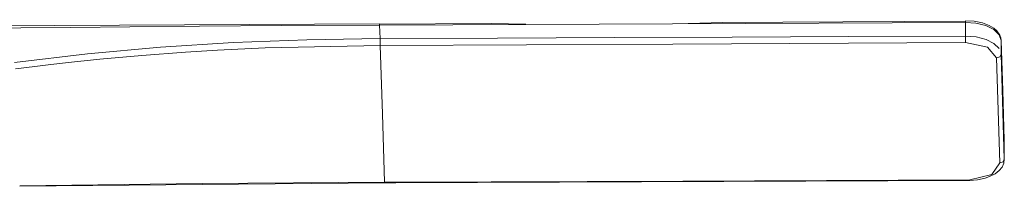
# Model space of a CAD drawing. Header units: millimetres. Extents: x 5811 to 10714, y -316 to 7072.
# Tile 13 of 14: x 8382 to 8719, y -157 to -100. Entities that reach past the tile are written whole.
import ezdxf

# ---------------------------------------------------------------- set-up
doc = ezdxf.new("R2010")
doc.units = ezdxf.units.MM
doc.layers.add('Aparatos eléctricos', color=7, linetype='Continuous', lineweight=9)

# ---------------------------------------------------------------- blocks, each defined once
blk = doc.blocks.new('34278-11L - 34278-11L KLIM S Black_walnut fan DC E27-660931-00 Isometrico PDF')
at = {"color": 254, "lineweight": 9, "true_color": 0xcccccc}
for p, q in [((-2643.82, -100.96), (-2647.41, -100.7)), ((-2847.92, -107.24), (-2847.9, -107.77)), ((-2847.9, -107.77), (-2847.87, -108.25)), ((-2647.41, -106.61), (-2647.41, -105.4)), ((-2643.72, -105.68), (-2647.41, -105.4)), ((-2647.39, -107.61), (-2647.41, -106.61)), ((-2635.18, -106.84), (-2634.12, -140.96)), ((-2635.18, -106.84), (-2635.18, -106.87)), ((-2847.87, -108.25), (-2847.85, -108.59)), ((-2635.61, -148.75), (-2636.72, -112.87)), ((-2634.1, -147.45), (-2635.21, -111.57)), ((-2634.12, -140.96), (-2634.12, -140.99)), ((-2634.1, -147.54), (-2634.12, -141.09)), ((-2634.22, -148.36), (-2634.1, -147.45)), ((-2645.92, -154.72), (-2842.6, -155.57)), ((-2645.92, -154.72), (-2645.93, -154.51)), ((-2645.91, -154.56), (-2645.92, -154.72)), ((-2971.38, -156.54), (-2971.37, -156.58)), ((-2846.39, -155.59), (-2971.37, -156.74)), ((-2846.39, -155.59), (-2846.4, -155.39)), ((-2846.38, -155.43), (-2846.39, -155.59)), ((-2842.6, -155.57), (-2846.39, -155.59)), ((-2842.6, -155.57), (-2842.61, -155.37)), ((-2842.59, -155.41), (-2842.6, -155.57))]:
    blk.add_line(p, q, dxfattribs=at)
for points in [[(-2848.15, -101.15, 0), (-2959.48, -101.81, 0), (-3015.15, -102.14, 0), (-3042.99, -102.22, 0), (-3049.88, -101.88, 0), (-3059.78, -100.91, 0), (-3067.89, -99.78, 0)], [(-2848.17, -101.61, 0), (-2881.56, -101.81, 0), (-2909.79, -102.03, 0), (-2933.66, -102.23, 0), (-2953.86, -102.41, 0), (-2970.97, -102.55, 0), (-2984.84, -102.67, 0), (-3001.65, -102.81, 0), (-3020.87, -102.96, 0), (-3033.6, -103.05, 0), (-3043.56, -103.03, 0), (-3054.27, -102.36, 0), (-3067.39, -100.69, 0)], [(-2647.41, -100.7, 0), (-2747.79, -101.15, 0), (-2848.17, -101.61, 0)], [(-2848.17, -101.61, 0), (-2848.16, -101.17, 0), (-2848.15, -101.15, 0)], [(-2798.01, -101.34, 0), (-2809.87, -101.09, 0), (-2848.14, -101.28, 0)], [(-2647.4, -100.31, 0), (-2689.45, -100.51, 0), (-2730.54, -100.7, 0), (-2742.39, -101.07, 0)], [(-2647.41, -100.7, 0), (-2647.41, -100.41, 0), (-2647.4, -100.2, 0), (-2647.39, -100.12, 0), (-2647.39, -100.12, 0)], [(-2647.41, -100.7, 0), (-2647.41, -103.05, 0), (-2647.41, -105.4, 0)], [(-2647.39, -100.12, 0), (-2644.38, -100.31, 0), (-2641.6, -100.89, 0), (-2639.25, -101.78, 0), (-2637.66, -102.72, 0), (-2636.68, -103.57, 0), (-2635.6, -105.1, 0), (-2635.29, -106, 0), (-2635.18, -106.84, 0)], [(-2635.18, -106.87, 0), (-2635.84, -104.93, 0), (-2637.65, -103.13, 0), (-2640.42, -101.76, 0), (-2643.81, -100.96, 0)], [(-2847.95, -106.26, 0), (-2848.06, -103.94, 0), (-2848.17, -101.61, 0)], [(-2847.95, -106.26, 0), (-2873.05, -106.65, 0), (-2898.14, -107.61, 0), (-2923.19, -109.18, 0), (-2948.2, -111.41, 0), (-2973.12, -114.41, 0)], [(-2647.41, -105.4, 0), (-2687.34, -105.57, 0), (-2727.37, -105.74, 0), (-2767.47, -105.91, 0), (-2807.67, -106.09, 0), (-2847.95, -106.26, 0)], [(-2847.95, -106.26, 0), (-2847.93, -106.71, 0), (-2847.92, -107.24, 0)], [(-2647.39, -107.61, 0), (-2747.62, -108.1, 0), (-2847.85, -108.59, 0)], [(-2636.72, -112.87, 0), (-2639.89, -109.14, 0), (-2647.39, -107.61, 0)], [(-2635.86, -109.64, 0), (-2637.63, -107.91, 0), (-2640.33, -106.55, 0), (-2643.71, -105.68, 0)], [(-2635.21, -111.56, 0), (-2635.19, -109.22, 0), (-2635.18, -106.87, 0)], [(-2635.18, -106.87, 0), (-2634.65, -123.93, 0), (-2634.12, -140.99, 0)], [(-2972.84, -116.61, 0), (-2966.15, -115.74, 0), (-2960.69, -115.07, 0), (-2953.69, -114.28, 0), (-2943.96, -113.27, 0), (-2929.6, -111.98, 0), (-2914.53, -110.88, 0), (-2903.62, -110.22, 0), (-2887.26, -109.45, 0), (-2847.85, -108.59, 0)], [(-2847.85, -108.59, 0), (-2847.13, -131.99, 0), (-2846.4, -155.39, 0)], [(-2635.21, -111.57, 0), (-2635.65, -112.48, 0), (-2636.72, -112.87, 0)], [(-2634.12, -140.99, 0), (-2634.11, -144.22, 0), (-2634.1, -147.45, 0)], [(-2634.1, -147.52, 0), (-2634.29, -148.86, 0), (-2634.87, -150.15, 0), (-2635.85, -151.37, 0), (-2637.27, -152.49, 0), (-2639.12, -153.45, 0), (-2640.7, -154, 0), (-2643.32, -154.54, 0), (-2645.92, -154.72, 0)], [(-2634.1, -147.45, 0), (-2634.54, -148.36, 0), (-2635.61, -148.75, 0)], [(-2645.93, -154.51, 0), (-2638.4, -152.7, 0), (-2635.61, -148.75, 0)], [(-2842.61, -155.37, 0), (-2744.27, -154.94, 0), (-2645.93, -154.51, 0)], [(-2971.38, -156.54, 0), (-2908.9, -155.78, 0), (-2846.4, -155.39, 0)], [(-2846.4, -155.39, 0), (-2844.51, -155.38, 0), (-2842.61, -155.37, 0)]]:
    blk.add_polyline3d(points, dxfattribs=at)

msp = doc.modelspace()

# ---------------------------------------------------------------- block references
at = {"layer": 'Aparatos eléctricos', "color": 9, "true_color": 0xc0c0c0}
msp.add_blockref('34278-11L - 34278-11L KLIM S Black_walnut fan DC E27-660931-00 Isometrico PDF', (11353.36, 0), dxfattribs=at)

doc.saveas('drawing.dxf')
